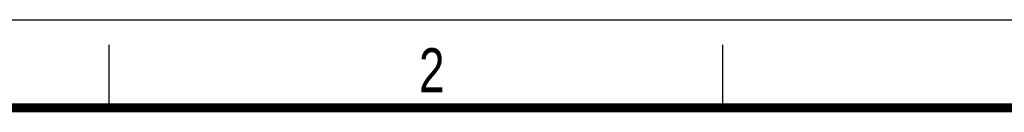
# Model space of a CAD drawing. Header units: millimetres. Extents: x 0 to 210, y 0 to 297.
# Tile 6 of 7: x 49 to 127, y 290 to 297. Entities that reach past the tile are written whole.
import ezdxf

# ---------------------------------------------------------------- set-up
doc = ezdxf.new("R2010")
doc.units = ezdxf.units.MM
doc.header["$LTSCALE"] = 19.36
doc.layers.get('0').update_dxf_attribs({"linetype": 'CONTINUOUS'})
doc.styles.add('TEXTSTYLE_2', font='txt', dxfattribs={"width": 0.75})

msp = doc.modelspace()

# ---------------------------------------------------------------- linework, layer by layer
at = {"color": 2, "linetype": 'CONTINUOUS'}
for p, q in [((0, 297), (210, 297)), ((56, 290), (56, 295)), ((105, 290), (105, 295))]:
    msp.add_line(p, q, dxfattribs=at)
at = {"color": 7, "linetype": 'CONTINUOUS', "const_width": 0.7}
msp.add_lwpolyline([(7, 290), (203, 290)], dxfattribs=at)

# ---------------------------------------------------------------- texts
at = {"color": 5, "linetype": 'CONTINUOUS', "style": 'TEXTSTYLE_2', "width": 0.785714}
msp.add_text('2', height=3.5, dxfattribs=at).set_placement((80.73138, 291.23958))

doc.saveas('drawing.dxf')
